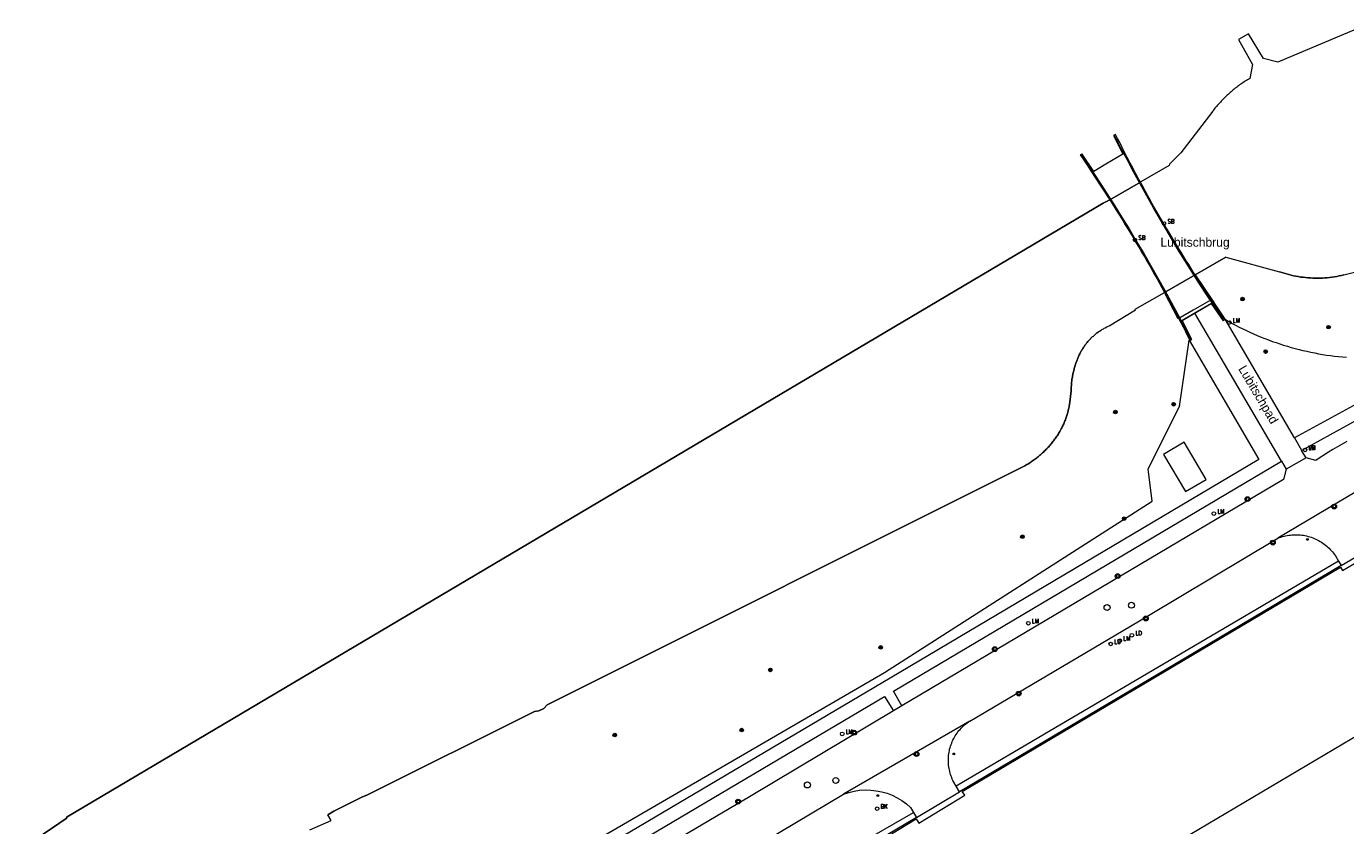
# Model space of a CAD drawing. Header units: metres. Extents: x 138165 to 154469, y 480134 to 494189.
# Tile 91 of 256: x 145477 to 145659, y 485556 to 485666. Entities that reach past the tile are written whole.
import ezdxf

# ---------------------------------------------------------------- set-up
doc = ezdxf.new("R2010")
doc.units = ezdxf.units.M
doc.header["$LTSCALE"] = 0.001
doc.header["$MEASUREMENT"] = 0
for name, color, linetype, lineweight in [('Level 5', 7, 'Continuous', 0), ('TOP-L-terrein schutting raster hek leuning', 7, 'Continuous', 0), ('TOP-L-topo objecten punt', 7, 'Continuous', 0), ('TOP-L-topo objecten vlak', 7, 'Continuous', 0), ('TOP-L-water beschoeiing', 7, 'Continuous', 0), ('TOP-T-topo huisnummering naamgeving', 7, 'Continuous', 0)]:
    doc.layers.add(name, color=color, linetype=linetype, lineweight=lineweight)
doc.styles.add('Style-INTL_ISO', font='INTL_ISO.shx')
doc.styles.add('Style-STANDARD', font='STANDARD.shx')

# ---------------------------------------------------------------- blocks, each defined once
blk = doc.blocks.new('24')
at = {"layer": 'TOP-L-topo objecten punt', "color": 7, "linetype": 'Continuous', "lineweight": 0}
for radius in [0.025, 0.0182, 0.0115, 0.005]:
    blk.add_circle((0, 0), radius, dxfattribs=at)
blk = doc.blocks.new('39')
at = {"layer": 'TOP-L-topo objecten punt', "color": 7, "linetype": 'Continuous', "lineweight": 0}
for p, q in [((0.0175, 0.0175), (-0.0175, 0.0175)), ((-0.0175, 0.0175), (-0.0175, -0.0175)), ((0.0175, 0.0175), (0.0175, -0.0175)), ((0.0175, -0.0175), (-0.0175, -0.0175))]:
    blk.add_line(p, q, dxfattribs=at)
blk.add_circle((0, 0), 0.0332, dxfattribs=at)
blk = doc.blocks.new('*U13')
at = {"layer": 'Level 5', "color": 7, "linetype": 'Continuous', "lineweight": 0}
blk.add_circle((0, 0), 0.0415, dxfattribs=at)
blk = doc.blocks.new('150')
at = {"layer": 'Level 5', "color": 7, "linetype": 'Continuous', "lineweight": 0}
blk.add_blockref('*U13', (0, 0), dxfattribs=at)
blk = doc.blocks.new('121')
at = {"layer": 'TOP-L-topo objecten punt', "color": 7, "linetype": 'Continuous', "lineweight": 0}
blk.add_circle((0, 0), 0.025, dxfattribs=at)
at = {"layer": 'TOP-L-topo objecten punt', "color": 7, "linetype": 'Continuous', "lineweight": 0, "style": 'Style-STANDARD'}
blk.add_text('LD', height=0.06, dxfattribs=at).set_placement((0.0483, 0))
blk = doc.blocks.new('72')
at = {"layer": 'TOP-L-topo objecten punt', "color": 7, "linetype": 'Continuous', "lineweight": 0}
blk.add_circle((0, 0), 0.025, dxfattribs=at)
at = {"layer": 'TOP-L-topo objecten punt', "color": 7, "linetype": 'Continuous', "lineweight": 0, "style": 'Style-STANDARD'}
blk.add_text('BK', height=0.06, dxfattribs=at).set_placement((0.0483, 0))
blk = doc.blocks.new('16')
at = {"layer": 'TOP-L-topo objecten punt', "color": 7, "linetype": 'Continuous', "lineweight": 0}
blk.add_circle((0, 0), 0.025, dxfattribs=at)
at = {"layer": 'TOP-L-topo objecten punt', "color": 7, "linetype": 'Continuous', "lineweight": 0, "style": 'Style-STANDARD'}
blk.add_text('LM', height=0.06, dxfattribs=at).set_placement((0.0483, 0))
blk = doc.blocks.new('10')
at = {"layer": 'TOP-L-topo objecten punt', "linetype": 'Continuous', "lineweight": 0}
blk.add_circle((0, 0), 0.0125, dxfattribs=at)
blk = doc.blocks.new('14')
at = {"layer": 'TOP-L-topo objecten punt', "color": 7, "linetype": 'Continuous', "lineweight": 0}
blk.add_circle((0, 0), 0.025, dxfattribs=at)
at = {"layer": 'TOP-L-topo objecten punt', "color": 7, "linetype": 'Continuous', "lineweight": 0, "style": 'Style-STANDARD'}
blk.add_text('VB', height=0.06, dxfattribs=at).set_placement((0.0483, 0))
blk = doc.blocks.new('175')
at = {"layer": 'TOP-L-topo objecten punt', "color": 7, "linetype": 'Continuous', "lineweight": 0}
blk.add_circle((0, 0), 0.025, dxfattribs=at)
at = {"layer": 'TOP-L-topo objecten punt', "color": 7, "linetype": 'Continuous', "lineweight": 0, "style": 'Style-STANDARD'}
blk.add_text('SB', height=0.06, dxfattribs=at).set_placement((0.0483, 0))

msp = doc.modelspace()

# ---------------------------------------------------------------- linework, layer by layer
at = {"layer": 'TOP-L-terrein schutting raster hek leuning', "flags": 128}
for points in [[(145642.52, 485625.72), (145642.33, 485625.99), (145641.27, 485627.58), (145640.21, 485629.17), (145639.16, 485630.78), (145638.13, 485632.39), (145637.12, 485634.01), (145636.11, 485635.63), (145635.12, 485637.27), (145634.15, 485638.91), (145633.74, 485639.61), (145632.79, 485641.26), (145631.85, 485642.92), (145630.92, 485644.6), (145630.01, 485646.28), (145629.11, 485647.96), (145628.22, 485649.65), (145627.35, 485651.35)], [(145622.76, 485648.65), (145623.42, 485647.66), (145624.51, 485646.03), (145625.59, 485644.4), (145626.65, 485642.75), (145627.32, 485641.7), (145628.36, 485640.04), (145629.39, 485638.37), (145630.4, 485636.69), (145631.37, 485635.05), (145632.36, 485633.36), (145633.33, 485631.66), (145634.29, 485629.95), (145635.23, 485628.23), (145636.16, 485626.51), (145637.08, 485624.78), (145637.98, 485623.04)], [(145594.64, 485553.53), (145599.96, 485556.73), (145600.31, 485556.16), (145606.66, 485560.02), (145606.32, 485560.51), (145632.69, 485576.18), (145658.62, 485591.57), (145658.94, 485591.09), (145665.19, 485594.81), (145664.93, 485595.24), (145671.61, 485599.01), (145674.14, 485599.48), (145676.7, 485599.48), (145679.2, 485598.75), (145681.3, 485597.45), (145683.12, 485595.66), (145683.7, 485594.8), (145686.8, 485589.66), (145682.37, 485587.11), (145682.45, 485586.86), (145676.95, 485583.61), (145676.77, 485583.81), (145676.29, 485583.51)]]:
    msp.add_lwpolyline(points, dxfattribs=at)
at = {"layer": 'TOP-L-topo objecten vlak', "flags": 128}
for points in [[(145661.67, 485666.39), (145649.97, 485661.45), (145647.98, 485661.94), (145645.92, 485665.35), (145644.55, 485664.59), (145646.46, 485661.11), (145646.11, 485659.19), (145645.95, 485659.1), (145645.79, 485659), (145645.63, 485658.9), (145645.47, 485658.8), (145645.31, 485658.7), (145645.15, 485658.59), (145645, 485658.49), (145644.85, 485658.38), (145644.69, 485658.28), (145644.54, 485658.16), (145644.39, 485658.05), (145644.24, 485657.94), (145644.09, 485657.82), (145643.94, 485657.71), (145643.8, 485657.59), (145643.65, 485657.47), (145643.51, 485657.35), (145643.37, 485657.23), (145643.23, 485657.1), (145643.09, 485656.98), (145642.95, 485656.85), (145642.81, 485656.72), (145642.68, 485656.59), (145642.54, 485656.46), (145642.41, 485656.33), (145642.28, 485656.19), (145642.15, 485656.06), (145642.02, 485655.92), (145641.9, 485655.78), (145641.77, 485655.64), (145641.65, 485655.5), (145641.52, 485655.36), (145641.4, 485655.21), (145641.28, 485655.07), (145641.17, 485654.92), (145641.05, 485654.77), (145640.97, 485654.67), (145636.57, 485648.91), (145635.01, 485647.32), (145634.93, 485647.16), (145631.03, 485644.87), (145630.96, 485644.83), (145626.72, 485642.4)], [(145634.3, 485629.59), (145634.6, 485629.05), (145634.92, 485628.45), (145635.25, 485627.84), (145635.58, 485627.23), (145635.9, 485626.63), (145636.22, 485626.02), (145636.54, 485625.41), (145636.86, 485624.8), (145637.18, 485624.19), (145637.49, 485623.58), (145637.8, 485622.97), (145637.98, 485623.04), (145638.08, 485623.08), (145636.76, 485625.71), (145638.32, 485626.62), (145640.76, 485628.04), (145642.42, 485625.65), (145642.52, 485625.72), (145642.67, 485625.83), (145642.57, 485625.97), (145642.21, 485626.49), (145641.85, 485627.02), (145641.49, 485627.55), (145641.13, 485628.08), (145640.77, 485628.61), (145640.42, 485629.14), (145640.07, 485629.67), (145639.71, 485630.2), (145639.36, 485630.74), (145639.02, 485631.27), (145638.67, 485631.81), (145638.55, 485631.99), (145638.33, 485632.34), (145637.98, 485632.88), (145637.64, 485633.42), (145637.3, 485633.96), (145636.96, 485634.51), (145636.63, 485635.05), (145636.29, 485635.59), (145635.96, 485636.14), (145635.63, 485636.68), (145635.3, 485637.23), (145634.97, 485637.78), (145634.65, 485638.33), (145634.53, 485638.53), (145634.21, 485639.08), (145633.88, 485639.63), (145633.56, 485640.18), (145633.24, 485640.74), (145632.93, 485641.29), (145632.61, 485641.85), (145632.3, 485642.4), (145631.99, 485642.96), (145631.68, 485643.52), (145631.37, 485644.08), (145631.05, 485644.66), (145630.96, 485644.83), (145630.76, 485645.2), (145630.46, 485645.77), (145630.16, 485646.33), (145629.86, 485646.89), (145629.56, 485647.46), (145629.26, 485648.03), (145628.97, 485648.59), (145628.68, 485649.16), (145628.39, 485649.73), (145628.1, 485650.3), (145627.81, 485650.87), (145627.53, 485651.44), (145627.35, 485651.35), (145627.24, 485651.3), (145628.53, 485648.71), (145626.17, 485647.31), (145624.51, 485646.32), (145622.91, 485648.71), (145622.76, 485648.65), (145622.65, 485648.61), (145622.98, 485648.11), (145623.32, 485647.61), (145623.64, 485647.12), (145623.79, 485646.9), (145624.21, 485646.26), (145624.63, 485645.63), (145626.72, 485642.4), (145627.06, 485641.86), (145627.43, 485641.28), (145627.79, 485640.7), (145628.15, 485640.11), (145628.52, 485639.53), (145628.87, 485638.94), (145629.23, 485638.36), (145629.59, 485637.77), (145629.94, 485637.18), (145630.29, 485636.59), (145630.64, 485636), (145630.87, 485635.62), (145631.21, 485635.03), (145631.56, 485634.44), (145631.9, 485633.84), (145632.25, 485633.25), (145632.59, 485632.65), (145632.93, 485632.05), (145633.26, 485631.45), (145633.6, 485630.85), (145633.93, 485630.25), (145634.27, 485629.65), (145634.3, 485629.59)], [(145626.72, 485642.4), (145625.82, 485641.92), (145482.5, 485557), (145482.38, 485556.79), (145477.16, 485553.23)], [(145626.72, 485642.4), (145627.06, 485641.86), (145627.43, 485641.28), (145627.79, 485640.7), (145628.15, 485640.11), (145628.52, 485639.53), (145628.87, 485638.94), (145629.23, 485638.36), (145629.59, 485637.77), (145629.94, 485637.18), (145630.29, 485636.59), (145630.64, 485636), (145630.87, 485635.62), (145631.21, 485635.03), (145631.56, 485634.44), (145631.9, 485633.84), (145632.25, 485633.25), (145632.59, 485632.65), (145632.93, 485632.05), (145633.26, 485631.45), (145633.6, 485630.85), (145633.93, 485630.25), (145634.27, 485629.65), (145634.3, 485629.59)], [(145638.55, 485631.99), (145642.8, 485634.46), (145650.2, 485632.43), (145650.52, 485632.32), (145650.84, 485632.22), (145651.17, 485632.13), (145651.49, 485632.04), (145651.81, 485631.96), (145652.14, 485631.89), (145652.47, 485631.82), (145652.8, 485631.76), (145653.13, 485631.71), (145653.46, 485631.67), (145653.8, 485631.63), (145654.13, 485631.6), (145654.47, 485631.58), (145654.8, 485631.56), (145655.14, 485631.55), (145655.47, 485631.55), (145655.81, 485631.55), (145656.14, 485631.57), (145656.48, 485631.59), (145656.81, 485631.61), (145657.14, 485631.65), (145657.48, 485631.69), (145657.81, 485631.74), (145658.14, 485631.79), (145658.47, 485631.86), (145658.8, 485631.93), (145659.12, 485632), (145672.69, 485635.45)], [(145634.3, 485629.59), (145638.55, 485631.99)], [(145638.55, 485631.99), (145640.85, 485628.62)], [(145516.06, 485555.21), (145519.02, 485556.53), (145518.57, 485557.29), (145519.4, 485557.79), (145523.34, 485559.77), (145523.96, 485560.01), (145547.15, 485571.59), (145547.76, 485571.71), (145548.44, 485572.02), (145548.92, 485572.5), (145614.89, 485605.54), (145614.97, 485605.59), (145615.11, 485605.67), (145615.25, 485605.75), (145615.38, 485605.83), (145615.52, 485605.92), (145615.65, 485606), (145615.79, 485606.09), (145615.92, 485606.18), (145616.05, 485606.27), (145616.19, 485606.36), (145616.32, 485606.46), (145616.44, 485606.55), (145616.57, 485606.65), (145616.7, 485606.75), (145616.82, 485606.85), (145616.95, 485606.95), (145617.07, 485607.06), (145617.19, 485607.16), (145617.31, 485607.27), (145617.43, 485607.38), (145617.54, 485607.49), (145617.66, 485607.6), (145617.77, 485607.71), (145617.89, 485607.83), (145618, 485607.94), (145618.07, 485608.01), (145618.17, 485608.12), (145618.28, 485608.23), (145618.38, 485608.35), (145618.48, 485608.46), (145618.58, 485608.58), (145618.68, 485608.69), (145618.77, 485608.81), (145618.87, 485608.93), (145618.96, 485609.05), (145619.05, 485609.17), (145619.14, 485609.3), (145619.23, 485609.42), (145619.32, 485609.55), (145619.4, 485609.67), (145619.49, 485609.8), (145619.57, 485609.93), (145619.65, 485610.06), (145619.73, 485610.19), (145619.8, 485610.32), (145619.88, 485610.45), (145619.95, 485610.59), (145620.02, 485610.72), (145620.09, 485610.86), (145620.16, 485610.99), (145620.22, 485611.13), (145620.29, 485611.27), (145620.35, 485611.41), (145620.41, 485611.55), (145620.47, 485611.69), (145620.52, 485611.83), (145620.58, 485611.97), (145620.63, 485612.12), (145620.68, 485612.26), (145620.73, 485612.4), (145620.78, 485612.55), (145620.83, 485612.69), (145620.87, 485612.84), (145620.91, 485612.99), (145620.95, 485613.13), (145620.99, 485613.28), (145621.02, 485613.43), (145621.06, 485613.58), (145621.09, 485613.73), (145621.12, 485613.88), (145621.15, 485614.03), (145621.38, 485615.97), (145621.38, 485616.07), (145621.39, 485616.22), (145621.39, 485616.37), (145621.4, 485616.53), (145621.41, 485616.68), (145621.42, 485616.83), (145621.43, 485616.98), (145621.45, 485617.13), (145621.46, 485617.28), (145621.48, 485617.43), (145621.5, 485617.58), (145621.53, 485617.72), (145621.55, 485617.87), (145621.58, 485618.02), (145621.61, 485618.17), (145621.64, 485618.32), (145621.67, 485618.47), (145621.7, 485618.61), (145621.74, 485618.76), (145621.78, 485618.91), (145621.82, 485619.05), (145621.86, 485619.2), (145621.91, 485619.34), (145621.95, 485619.48), (145622, 485619.63), (145622.05, 485619.77), (145622.1, 485619.91), (145622.13, 485619.99), (145622.17, 485620.11), (145622.21, 485620.23), (145622.26, 485620.35), (145622.3, 485620.47), (145622.35, 485620.59), (145622.4, 485620.71), (145622.46, 485620.83), (145622.51, 485620.94), (145622.57, 485621.06), (145622.62, 485621.17), (145622.68, 485621.29), (145622.74, 485621.4), (145622.81, 485621.51), (145622.87, 485621.62), (145622.94, 485621.73), (145623.01, 485621.84), (145623.08, 485621.95), (145623.15, 485622.05), (145623.22, 485622.16), (145623.3, 485622.26), (145623.37, 485622.37), (145623.45, 485622.47), (145623.53, 485622.57), (145623.61, 485622.67), (145623.69, 485622.77), (145623.78, 485622.86), (145623.86, 485622.96), (145623.95, 485623.05), (145624.04, 485623.15), (145624.13, 485623.24), (145624.22, 485623.33), (145624.31, 485623.42), (145624.41, 485623.5), (145624.5, 485623.59), (145624.6, 485623.67), (145624.7, 485623.76), (145624.8, 485623.84), (145624.9, 485623.92), (145625, 485623.99), (145625.1, 485624.07), (145625.21, 485624.15), (145625.31, 485624.22), (145625.53, 485624.36), (145625.63, 485624.43), (145625.86, 485624.56), (145625.97, 485624.62), (145626.08, 485624.68), (145626.31, 485624.8), (145626.42, 485624.86), (145626.66, 485624.96), (145630.3, 485627.15), (145630.24, 485627.25), (145634.3, 485629.59)], [(145636.27, 485625.96), (145636.18, 485625.91), (145634.3, 485629.59)], [(145640.85, 485628.62), (145638.26, 485627.11), (145636.27, 485625.96)], [(145641.1, 485628.24), (145638.49, 485626.72)], [(145640.85, 485628.62), (145641.1, 485628.24)], [(145642.69, 485625.87), (145641.1, 485628.24)], [(145636.5, 485625.57), (145636.27, 485625.96)], [(145638.49, 485626.72), (145636.5, 485625.57)], [(145650.48, 485606.25), (145638.49, 485626.72)], [(145636.5, 485625.57), (145637.79, 485623), (145637.69, 485622.96)], [(145642.69, 485625.87), (145643.15, 485625.55), (145643.64, 485625.29), (145644.13, 485625.03), (145644.62, 485624.77), (145645.12, 485624.53), (145645.62, 485624.29), (145646.12, 485624.06), (145646.62, 485623.83), (145647.13, 485623.61), (145647.65, 485623.4), (145648.16, 485623.2), (145648.68, 485623), (145649.2, 485622.81), (145649.72, 485622.63), (145650.25, 485622.45), (145650.78, 485622.28), (145651.31, 485622.12), (145651.84, 485621.97), (145652.37, 485621.82), (145652.91, 485621.68), (145653.45, 485621.55), (145653.99, 485621.43), (145654.53, 485621.31), (145655.07, 485621.21), (145655.62, 485621.1), (145656.17, 485621.01), (145656.71, 485620.92), (145657.26, 485620.85), (145657.81, 485620.78), (145658.36, 485620.71), (145658.91, 485620.66), (145659.46, 485620.61)], [(145652.27, 485609.47), (145642.69, 485625.87)], [(145476.87, 485539.44), (145489.99, 485519.17), (145499.09, 485519.64), (145539.54, 485544.44), (145595.55, 485576.99), (145632.59, 485600.71), (145632.04, 485605.17), (145636.35, 485613.81), (145637.69, 485622.96)], [(145637.69, 485622.96), (145647.33, 485606.48), (145596.33, 485576.2), (145539.93, 485542.82), (145490.41, 485513.5)], [(145660.89, 485614.18), (145652.27, 485609.47)], [(145653.26, 485607.72), (145661.27, 485612.12)], [(145652.27, 485609.47), (145653.24, 485607.74), (145653.26, 485607.72)], [(145637.2, 485602.02), (145640.05, 485603.7), (145637, 485608.86), (145634.16, 485607.17), (145637.2, 485602.02)], [(145653.88, 485606.67), (145653.87, 485606.69), (145653.26, 485607.72)], [(145659.53, 485608.97), (145658.89, 485608.6), (145658.24, 485608.22), (145657.6, 485607.84), (145656.96, 485607.46), (145655.27, 485606.35), (145655.22, 485606.32), (145653.88, 485606.67)], [(145597.98, 485572.36), (145596.79, 485574.41), (145650.48, 485606.25)], [(145650.48, 485606.25), (145651.13, 485605.14)], [(145653.88, 485606.67), (145651.13, 485605.14)], [(145651.13, 485605.14), (145650.78, 485603.69), (145597.98, 485572.36)], [(145667.39, 485605.77), (145667.11, 485605.64), (145666.71, 485605.45), (145666.51, 485605.35), (145666.3, 485605.24), (145649.98, 485595.57)], [(145607.36, 485570.27), (145631.84, 485584.74), (145649.98, 485595.57)], [(145649.98, 485595.57), (145650.19, 485595.65), (145650.4, 485595.72), (145650.62, 485595.79), (145650.84, 485595.85), (145651.05, 485595.9), (145651.27, 485595.95), (145651.5, 485595.98), (145651.72, 485596.01), (145651.94, 485596.03), (145652.17, 485596.04), (145652.39, 485596.05), (145652.61, 485596.05), (145652.84, 485596.04), (145653.06, 485596.02), (145653.29, 485596), (145653.51, 485595.97), (145653.73, 485595.93), (145653.95, 485595.88), (145654.17, 485595.83), (145654.38, 485595.76), (145654.6, 485595.7), (145654.81, 485595.62), (145655.02, 485595.54), (145655.22, 485595.45), (145655.42, 485595.35), (145655.62, 485595.24), (145655.82, 485595.13), (145656.01, 485595.02), (145656.2, 485594.89), (145656.38, 485594.76), (145656.56, 485594.62), (145656.73, 485594.48), (145656.9, 485594.33), (145657.06, 485594.18), (145657.22, 485594.02), (145657.37, 485593.86), (145657.52, 485593.69), (145657.66, 485593.51), (145657.8, 485593.33), (145657.93, 485593.15), (145658.37, 485592.4)], [(145658.73, 485591.78), (145664.86, 485595.4)], [(145658.37, 485592.4), (145605.48, 485561.27)], [(145658.73, 485591.78), (145635.66, 485578.1), (145605.95, 485560.47)], [(145658.37, 485592.4), (145658.73, 485591.78)], [(145710.72, 485525.22), (145678.89, 485578.9), (145607.93, 485536.83), (145660.02, 485448.96), (145635.25, 485434.27), (145655.7, 485399.78), (145719.04, 485437.33)], [(145541.57, 485538.93), (145540.34, 485540.98), (145595.58, 485573.69), (145596.82, 485571.69)], [(145596.82, 485571.69), (145576.88, 485559.78), (145541.57, 485538.93)], [(145597.98, 485572.36), (145596.82, 485571.69)], [(145607.36, 485570.27), (145589.9, 485560.14)], [(145605.48, 485561.27), (145605.14, 485561.84), (145605.04, 485562.04), (145604.94, 485562.24), (145604.86, 485562.45), (145604.78, 485562.66), (145604.71, 485562.87), (145604.64, 485563.08), (145604.59, 485563.3), (145604.54, 485563.51), (145604.49, 485563.73), (145604.46, 485563.95), (145604.43, 485564.17), (145604.41, 485564.4), (145604.4, 485564.62), (145604.4, 485564.84), (145604.4, 485565.06), (145604.41, 485565.28), (145604.43, 485565.51), (145604.46, 485565.73), (145604.49, 485565.95), (145604.54, 485566.16), (145604.58, 485566.38), (145604.64, 485566.6), (145604.71, 485566.81), (145604.78, 485567.02), (145604.86, 485567.23), (145604.94, 485567.43), (145605.04, 485567.64), (145605.14, 485567.84), (145605.24, 485568.03), (145605.36, 485568.22), (145605.48, 485568.41), (145605.6, 485568.59), (145605.73, 485568.77), (145605.87, 485568.95), (145606.02, 485569.11), (145606.17, 485569.28), (145606.32, 485569.44), (145606.48, 485569.59), (145606.65, 485569.74), (145606.82, 485569.88), (145607, 485570.02), (145607.18, 485570.15), (145607.36, 485570.27)], [(145589.9, 485560.14), (145590.62, 485560.39), (145591.37, 485560.57), (145592.13, 485560.69), (145592.89, 485560.74), (145593.66, 485560.72), (145594.43, 485560.64), (145595.18, 485560.49), (145595.92, 485560.28), (145596.63, 485560), (145597.32, 485559.66), (145597.97, 485559.26), (145598.59, 485558.81), (145599.17, 485558.3), (145599.58, 485557.61)], [(145599.98, 485556.93), (145605.95, 485560.47)], [(145605.95, 485560.47), (145605.48, 485561.27)], [(145549.93, 485536.39), (145570.14, 485548.38), (145589.9, 485560.14)], [(145594.57, 485553.71), (145594.15, 485554.47), (145599.58, 485557.61)], [(145599.98, 485556.93), (145594.57, 485553.71)], [(145599.58, 485557.61), (145599.98, 485556.93)]]:
    msp.add_lwpolyline(points, dxfattribs=at)
at = {"layer": 'TOP-L-water beschoeiing', "flags": 128}
for points in [[(145626.72, 485642.4), (145630.96, 485644.83)], [(145477.16, 485553.23), (145482.38, 485556.79), (145482.5, 485557), (145625.82, 485641.92), (145626.72, 485642.4)], [(145659.12, 485632), (145672.69, 485635.45)], [(145642.8, 485634.46), (145638.55, 485631.99)], [(145642.8, 485634.46), (145650.2, 485632.43)], [(145638.55, 485631.99), (145634.3, 485629.59)], [(145659.12, 485632), (145658.8, 485631.93), (145658.47, 485631.86), (145658.14, 485631.79), (145657.81, 485631.74), (145657.48, 485631.69), (145657.14, 485631.65), (145656.81, 485631.61), (145656.48, 485631.59), (145656.14, 485631.57), (145655.81, 485631.55), (145655.47, 485631.55), (145655.14, 485631.55), (145654.8, 485631.56), (145654.47, 485631.58), (145654.13, 485631.6), (145653.8, 485631.63), (145653.46, 485631.67), (145653.13, 485631.71), (145652.8, 485631.76), (145652.47, 485631.82), (145652.14, 485631.89), (145651.81, 485631.96), (145651.49, 485632.04), (145651.17, 485632.13), (145650.84, 485632.22), (145650.52, 485632.32), (145650.2, 485632.43)], [(145625.21, 485624.15), (145625.31, 485624.22), (145625.53, 485624.36), (145625.63, 485624.43), (145625.86, 485624.56), (145625.97, 485624.62), (145626.08, 485624.68), (145626.31, 485624.8), (145626.42, 485624.86), (145626.66, 485624.96), (145630.3, 485627.15), (145630.24, 485627.25), (145634.3, 485629.59)], [(145625.21, 485624.15), (145625.1, 485624.07), (145625, 485623.99), (145624.9, 485623.92), (145624.8, 485623.84), (145624.7, 485623.76), (145624.6, 485623.67), (145624.5, 485623.59), (145624.41, 485623.5), (145624.31, 485623.42), (145624.22, 485623.33), (145624.13, 485623.24), (145624.04, 485623.15), (145623.95, 485623.05), (145623.86, 485622.96), (145623.78, 485622.86), (145623.69, 485622.77), (145623.61, 485622.67), (145623.53, 485622.57), (145623.45, 485622.47), (145623.37, 485622.37), (145623.3, 485622.26), (145623.22, 485622.16), (145623.15, 485622.05), (145623.08, 485621.95), (145623.01, 485621.84), (145622.94, 485621.73), (145622.87, 485621.62), (145622.81, 485621.51), (145622.74, 485621.4), (145622.68, 485621.29), (145622.62, 485621.17), (145622.57, 485621.06), (145622.51, 485620.94), (145622.46, 485620.83), (145622.4, 485620.71), (145622.35, 485620.59), (145622.3, 485620.47), (145622.26, 485620.35), (145622.21, 485620.23), (145622.17, 485620.11), (145622.13, 485619.99), (145622.1, 485619.91), (145622.05, 485619.77), (145622, 485619.63), (145621.95, 485619.48), (145621.91, 485619.34), (145621.86, 485619.2), (145621.82, 485619.05), (145621.78, 485618.91), (145621.74, 485618.76), (145621.7, 485618.61), (145621.67, 485618.47), (145621.64, 485618.32), (145621.61, 485618.17), (145621.58, 485618.02), (145621.55, 485617.87), (145621.53, 485617.72), (145621.5, 485617.58), (145621.48, 485617.43), (145621.46, 485617.28), (145621.45, 485617.13), (145621.43, 485616.98), (145621.42, 485616.83), (145621.41, 485616.68), (145621.4, 485616.53), (145621.39, 485616.37), (145621.39, 485616.22), (145621.38, 485616.07), (145621.38, 485615.97), (145621.15, 485614.03), (145621.12, 485613.88), (145621.09, 485613.73), (145621.06, 485613.58), (145621.02, 485613.43), (145620.99, 485613.28), (145620.95, 485613.13), (145620.91, 485612.99), (145620.87, 485612.84), (145620.83, 485612.69), (145620.78, 485612.55), (145620.73, 485612.4), (145620.68, 485612.26), (145620.63, 485612.12), (145620.58, 485611.97), (145620.52, 485611.83), (145620.47, 485611.69), (145620.41, 485611.55), (145620.35, 485611.41), (145620.29, 485611.27), (145620.22, 485611.13), (145620.16, 485610.99), (145620.09, 485610.86), (145620.02, 485610.72), (145619.95, 485610.59), (145619.88, 485610.45), (145619.8, 485610.32), (145619.73, 485610.19), (145619.65, 485610.06), (145619.57, 485609.93), (145619.49, 485609.8)], [(145619.49, 485609.8), (145619.4, 485609.67), (145619.32, 485609.55), (145619.23, 485609.42), (145619.14, 485609.3), (145619.05, 485609.17), (145618.96, 485609.05), (145618.87, 485608.93), (145618.77, 485608.81), (145618.68, 485608.69), (145618.58, 485608.58), (145618.48, 485608.46), (145618.38, 485608.35), (145618.28, 485608.23), (145618.17, 485608.12), (145618.07, 485608.01), (145618, 485607.94), (145617.89, 485607.83), (145617.77, 485607.71), (145617.66, 485607.6), (145617.54, 485607.49), (145617.43, 485607.38), (145617.31, 485607.27), (145617.19, 485607.16), (145617.07, 485607.06), (145616.95, 485606.95), (145616.82, 485606.85), (145616.7, 485606.75), (145616.57, 485606.65), (145616.44, 485606.55), (145616.32, 485606.46), (145616.19, 485606.36), (145616.05, 485606.27), (145615.92, 485606.18), (145615.79, 485606.09), (145615.65, 485606), (145615.52, 485605.92), (145615.38, 485605.83), (145615.25, 485605.75), (145615.11, 485605.67), (145614.97, 485605.59), (145614.89, 485605.54), (145548.92, 485572.5), (145548.44, 485572.02), (145547.76, 485571.71), (145547.15, 485571.59), (145523.96, 485560.01), (145523.34, 485559.77), (145519.4, 485557.79), (145518.57, 485557.29)]]:
    msp.add_lwpolyline(points, dxfattribs=at)

# ---------------------------------------------------------------- block references
at = {"layer": 'TOP-L-topo objecten punt', "xscale": 10, "yscale": 10, "zscale": 10}
for name, p in [('175', (145634.23, 485639.11)), ('175', (145630.21, 485636.85)), ('24', (145645.09, 485628.65)), ('16', (145643.27, 485625.42)), ('24', (145656.99, 485624.77)), ('24', (145648.29, 485621.4)), ('24', (145627.51, 485613.03)), ('24', (145635.56, 485614.11)), ('16', (145653.73, 485607.78)), ('14', (145653.73, 485607.78)), ('39', (145645.78, 485600.98)), ('24', (145628.72, 485598.28)), ('16', (145641.13, 485598.98)), ('39', (145657.77, 485599.95)), ('24', (145614.65, 485595.78)), ('39', (145649.28, 485594.96)), ('10', (145654.08, 485595.41)), ('39', (145627.82, 485590.33)), ('150', (145626.35, 485585.98)), ('150', (145629.73, 485586.3)), ('16', (145615.46, 485583.81)), ('39', (145631.71, 485584.46)), ('121', (145629.79, 485582.15)), ('24', (145595.04, 485580.47)), ('39', (145610.82, 485580.22)), ('121', (145626.85, 485580.94)), ('16', (145628.11, 485581.4)), ('24', (145579.78, 485577.35)), ('39', (145614.13, 485574.07)), ('24', (145558.26, 485568.34)), ('24', (145575.81, 485569.03)), ('16', (145589.72, 485568.5)), ('39', (145591.37, 485568.66)), ('39', (145599.99, 485565.7)), ('10', (145605.14, 485565.72)), ('150', (145588.83, 485562.05)), ('150', (145584.9, 485561.44)), ('39', (145575.32, 485559.13)), ('72', (145594.55, 485558.16)), ('10', (145594.64, 485559.96))]:
    msp.add_blockref(name, p, dxfattribs=at)

# ---------------------------------------------------------------- texts
at = {"layer": 'TOP-T-topo huisnummering naamgeving', "style": 'Style-INTL_ISO'}
msp.add_text('Lubitschbrug', height=1.25, dxfattribs=at).set_placement((145633.74, 485635.9))
msp.add_text('Lubitschpad', height=1.25, rotation=300.6, dxfattribs=at).set_placement((145644.46, 485619.01))

doc.saveas('drawing.dxf')
